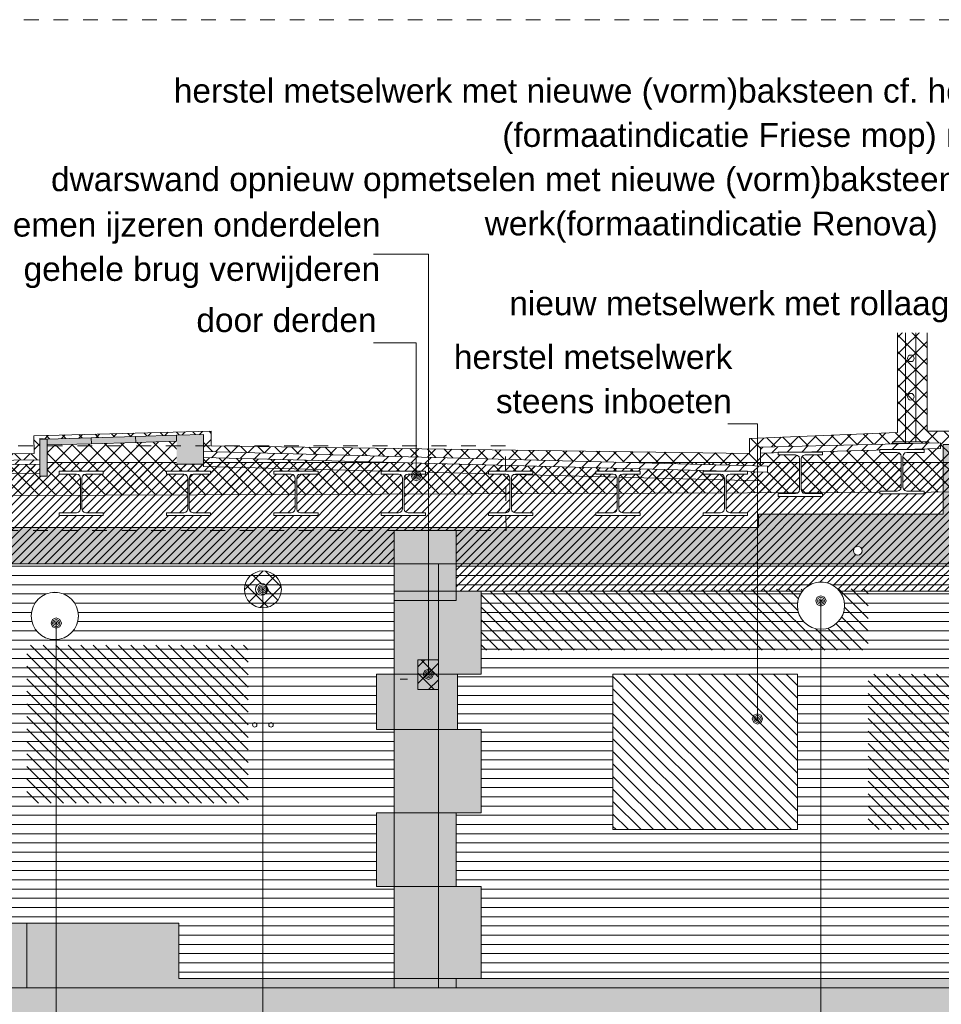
# Model space of a CAD drawing. Extents: x -251883 to 250656, y 0 to 909157.
# Tile 42 of 70: x -2279 to 3964, y 533156 to 539829. Entities that reach past the tile are written whole.
import ezdxf

# ---------------------------------------------------------------- set-up
doc = ezdxf.new("R2010")
doc.units = 0
doc.header["$MEASUREMENT"] = 0
doc.linetypes.add('DASHED', pattern=[200, 100, -100])
for name, color, linetype in [('A-0019-AFDEKVLAK', 1, 'Continuous'), ('A-0070-SYMBOOL', 8, 'Continuous'), ('A-0250-PROFIEL', 1, 'Continuous')]:
    doc.layers.add(name, color=color, linetype=linetype)
pattern_1 = [(180, (0, 0), (-8e-15, -62.5), [])]
pattern_2 = [(135, (0, 0), (-56.568542, -56.568542), []), (45, (0, 0), (-56.568542, 56.568542), [])]
pattern_3 = [(135, (0, 0), (-42.426407, -42.426407), [])]
pattern_4 = [(45, (0, 0), (-49.497475, 49.497475), [])]

# ---------------------------------------------------------------- blocks, each defined once
blk = doc.blocks.new('M-MAATREGELEN_466')
at = {"linetype": 'Continuous', "lineweight": 5}
h = blk.add_hatch(dxfattribs=at)
h.set_pattern_fill('@AV103', color=213, style=0, pattern_type=0)
h.set_pattern_definition(pattern_2)
h.paths.add_polyline_path([(147030.8, -3253), (147030.8, -2850), (147500, -2850), (147500, -1850), (147700, -1850), (147700, -2800), (148600, -2800), (148600, -3000), (152150, -2950), (152148.3, -2830.6), (153350, -2800), (153350, -2900), (156996.1, -2950), (156996.1, -2850), (158000, -2808.1), (158000, -1900), (158200, -1900), (158200, -2800), (158650, -2800), (158750, -2898.9), (159897.5, -2898.9), (159902.5, -2551), (160248.3, -2549), (160191.1, -3113.3), (160094.8, -3134.9), (160092.2, -3206.1)], flags=0)
h = blk.add_hatch(dxfattribs=at)
h.set_pattern_fill('@AVMWH2', color=251, style=0, pattern_type=0)
h.set_pattern_definition(pattern_1)
h.paths.add_polyline_path([(160660.5, -6509.1), (160660.5, -5259.3), (160460.5, -5259.3), (160460.5, -4701.6), (160141, -4701.6), (160141, -4997.9), (159948, -4997.9), (159966.7, -3796.4), (160041.9, -3777.4), (160078.2, -3110), (160170, -3090), (160218.3, -2600.1), (159968.9, -2603.3), (159960.7, -3049.3), (158565.7, -3058.8), (158563.4, -3697.9), (157172.3, -3697.9), (155009.2, -3697.9), (155009.2, -3883.6), (155179.2, -3883.6), (155179.2, -4446.6), (155019.2, -4446.6), (155019.2, -4821.6), (155179.2, -4821.6), (155179.2, -5386.6), (155009.2, -5386.6), (155009.2, -5884.6), (155179.2, -5884.6), (155179.2, -6509.1), (155009.2, -6509.1)], flags=0)
for color, points in [(254, [(150760.5, -3451.6), (157056.9, -3451.6), (157056.9, -3363), (158309.4, -3363), (158309.4, -2890.6), (158560.9, -2890.6), (158563.4, -2958.8), (158563.4, -3697.9), (157172.3, -3697.9), (150760.5, -3697.9)]), (254, [(155009.2, -3946.6), (154589.2, -3946.6), (154589.2, -3471.6), (155009.2, -3471.6), (155009.2, -3697.9)]), (8, [(147650.5, -6571.6), (147650.5, -6133.6), (150870.5, -6133.6), (150870.5, -5758.6), (150800.5, -5758.6), (150800.5, -5321.6), (150780.5, -5321.6), (150780.5, -5009.6), (150680.5, -5009.6), (150680.5, -4697.6), (150790.5, -4697.6), (150790.5, -4321.6), (150680.5, -4321.6), (150680.5, -3946.6), (150760.5, -3946.6), (150760.5, -3697.9), (151375.5, -3697.9), (151375.5, -3946.6), (151295.5, -3946.6), (151295.5, -4321.6), (151375.5, -4321.6), (151375.5, -4697.6), (151295.5, -4697.6), (151295.5, -5009.6), (151375.5, -5009.6), (151375.5, -5321.6), (151240.5, -5321.6), (151240.5, -5758.6), (151070.9, -5758.6), (151070.9, -6133.6), (153130.5, -6133.6), (153130.5, -6509.1), (154589.2, -6509.1), (154589.2, -5884.6), (154469.2, -5884.6), (154469.2, -5386.6), (154589.2, -5386.6), (154589.2, -4821.6), (154469.2, -4821.6), (154469.2, -4446.6), (154589.2, -4446.6), (154589.2, -3883.6), (154589.2, -3697.9), (155009.2, -3697.9), (155009.2, -3883.6), (155179.2, -3883.6), (155179.2, -4446.6), (155019.2, -4446.6), (155019.2, -4821.6), (155179.2, -4821.6), (155179.2, -5386.6), (155009.2, -5386.6), (155009.2, -5884.6), (155179.2, -5884.6), (155179.2, -6509.1), (155009.2, -6509.1), (155009.2, -6571.6)]), (8, [(155009.2, -6509.1), (160660.5, -6509.1), (160648.2, -6571.6), (155009.2, -6571.6)]), (111, [(127081.7, -6571.6), (181581.7, -6571.6), (181581.7, -9178.8), (180446.7, -9201.6), (179741, -9211.6), (179035.4, -9261.6), (178329.7, -9261.6), (176542.9, -8651.6), (175727.8, -8513), (175131.6, -8421.6), (174426, -8231.6), (173720.3, -8161.6), (173014.7, -8181.6), (171227.9, -8511.6), (170522.2, -8571.6), (169816.6, -8571.6), (169110.9, -8541.6), (168405.2, -8501.6), (167699.6, -8461.6), (165912.8, -8441.6), (164501.5, -8451.6), (163795.9, -8481.6), (163090.2, -8481.6), (161678.9, -8511.6), (159892.1, -8361.6), (158480.8, -8331.6), (157775.2, -8321.6), (157069.5, -8301.6), (155658.2, -8291.6), (153871.4, -8261.6), (153165.8, -8261.6), (152460.1, -8251.6), (151754.4, -8241.6), (151048.8, -8241.6), (149262, -8241.6), (147850.7, -8301.6), (147145.1, -8311.6), (146439.4, -8321.6), (145028.1, -8351.6), (142426.5, -8497.8), (141830, -8461.6), (141124.3, -8551.6), (137926.2, -8751.6), (136514.9, -8791.6), (135809.3, -8851.6), (133692.3, -9021.6), (131199.9, -8851.6), (130494.2, -8791.6), (127479.3, -8484.9), (127081.7, -8464.3)])]:
    blk.add_hatch(color=color, dxfattribs=at).paths.add_polyline_path(points, flags=0)
h = blk.add_hatch(dxfattribs=at)
h.set_pattern_fill('@AVMWH2', color=251, style=0, pattern_type=0)
h.set_pattern_definition(pattern_1)
h.paths.add_polyline_path([(154589.2, -6509.1), (153130.5, -6509.1), (153130.5, -6133.6), (151070.9, -6133.6), (151070.9, -5758.6), (151240.5, -5758.6), (151240.5, -5321.6), (151375.5, -5321.6), (151375.5, -5009.6), (151295.5, -5009.6), (151295.5, -4697.6), (151375.5, -4697.6), (151375.5, -4321.6), (151295.5, -4321.6), (151295.5, -3946.6), (151375.5, -3946.6), (151375.5, -3697.9), (154589.2, -3697.9), (154589.2, -3883.6), (154589.2, -4446.6), (154469.2, -4446.6), (154469.2, -4821.6), (154589.2, -4821.6), (154589.2, -5386.6), (154469.2, -5386.6), (154469.2, -5884.6), (154589.2, -5884.6)], flags=0)
h = blk.add_hatch(dxfattribs=at)
h.set_pattern_fill('@AV103', color=213, style=0, pattern_type=0)
h.set_pattern_definition(pattern_2)
h.paths.add_polyline_path([(153575, -3871.6, 1), (153825, -3871.6, 1)], flags=0)
h = blk.add_hatch(dxfattribs=at)
h.set_pattern_fill('@AV058', color=30, style=0, pattern_type=0)
h.set_pattern_definition(pattern_3)
h.paths.add_polyline_path([(155179.2, -3883.6), (155179.2, -4283.6), (157800, -4283.6), (157800, -3867.2)], flags=0)
h = blk.add_hatch(dxfattribs=at)
h.set_pattern_fill('@AV103', color=213, style=0, pattern_type=0)
h.set_pattern_definition(pattern_2)
h.paths.add_polyline_path([(157321.5, -4000, 1), (157639.4, -3963.2, 1)], flags=0)
h = blk.add_hatch(dxfattribs=at)
h.set_pattern_fill('@AV103', color=213, style=0, pattern_type=0)
h.set_pattern_definition(pattern_2)
h.paths.add_polyline_path([(152130.5, -4050, 1), (152450.5, -4053.2, 1)], flags=0)
h = blk.add_hatch(dxfattribs=at)
h.set_pattern_fill('@AV058', color=30, style=0, pattern_type=0)
h.set_pattern_definition(pattern_3)
h.paths.add_polyline_path([(152100, -4250), (153600, -4250), (153600, -5321.6), (152100, -5321.6)], flags=0)
h = blk.add_hatch(dxfattribs=at)
h.set_pattern_fill('@AV103', color=213, style=0, pattern_type=0)
h.set_pattern_definition(pattern_2)
h.paths.add_polyline_path([(154750, -4550), (154750, -4350), (154889.2, -4350), (154889.2, -4550)], flags=0)
h = blk.add_hatch(dxfattribs=at)
h.set_pattern_fill('@AV058', color=30, style=0, pattern_type=0)
h.set_pattern_definition(pattern_3)
h.paths.add_polyline_path([(157800, -4446.6), (159400, -4446.6), (159400, -5500), (157800, -5500)], flags=0)
at = {"color": 7, "linetype": 'DASHED', "lineweight": 0}
blk.add_lwpolyline([(127081.7, -10311), (127081.7, -11), (181581.7, -11), (181581.7, -10311)], close=True, dxfattribs=at)
at = {"color": 8, "linetype": 'Continuous', "lineweight": 5}
for points in [[(148600, -3000), (152150, -2950), (152148.3, -2830.6), (153350, -2800), (153350, -2900), (156996.1, -2950), (156996.1, -2850), (158000, -2808.1), (158000, -1900), (158200, -1900), (158200, -2800), (158650, -2800), (158750, -2898.9), (159897.5, -2898.9), (159902.5, -2551), (160248.3, -2549), (160191.1, -3113.3), (160094.8, -3134.9), (160092.2, -3206.1), (147030.8, -3253)], [(152188.4, -2849.4), (152238, -2853), (153297.3, -2822.3)], [(152188.4, -2849.4), (152188.4, -2965)], [(152238, -2853), (152238, -2968.6)], [(153297.3, -2822.3), (153297.3, -3037.9)], [(153297.3, -3037.9), (157071.3, -3135.5)], [(151070.9, -6133.6), (153130.5, -6133.6), (153130.5, -6509.1), (154589.2, -6509.1), (154589.2, -5884.6), (154469.2, -5884.6), (154469.2, -5386.6), (154589.2, -5386.6), (154589.2, -4821.6), (154469.2, -4821.6), (154469.2, -4446.6), (154589.2, -4446.6), (154589.2, -3883.6), (154589.2, -3883.6), (154589.2, -3697.9), (155009.2, -3697.9), (155009.2, -3883.6), (155179.2, -3883.6), (155179.2, -4446.6), (155019.2, -4446.6), (155019.2, -4821.6), (155179.2, -4821.6), (155179.2, -5386.6), (155009.2, -5386.6), (155009.2, -5884.6), (155179.2, -5884.6), (155179.2, -6509.1), (155009.2, -6509.1), (155009.2, -6571.6), (147650.5, -6571.6)], [(150760.5, -3697.9), (157172.3, -3697.9), (157172.3, -3697.9), (158563.4, -3697.9)], [(155009.2, -6509.1), (154589.2, -6509.1), (154589.2, -5884.6), (154469.2, -5884.6), (154469.2, -5386.6), (154589.2, -5386.6), (154589.2, -4821.6), (154469.2, -4821.6), (154469.2, -4446.6), (154589.2, -4446.6), (154589.2, -3883.6), (154589.2, -3883.6), (154589.2, -3697.9)], [(154589.2, -3697.9), (154589.2, -6571.6)], [(154889.2, -3697.9), (154889.2, -6571.6)], [(155009.2, -3697.9), (155009.2, -3883.6), (155179.2, -3883.6), (155179.2, -4446.6), (155019.2, -4446.6), (155019.2, -4821.6), (155179.2, -4821.6), (155179.2, -5386.6), (155009.2, -5386.6), (155009.2, -5884.6), (155179.2, -5884.6), (155179.2, -6509.1), (155009.2, -6509.1), (155009.2, -6571.6)], [(155009.2, -3883.6), (154589.2, -3883.6)], [(155019.2, -4446.6), (154589.2, -4446.6)], [(155019.2, -4821.6), (154589.2, -4821.6)], [(155009.2, -5386.6), (154589.2, -5386.6)], [(155009.2, -5884.6), (154589.2, -5884.6)], [(152100.7, -6133.6), (152100.7, -6571.6)], [(155179.2, -6509.1), (160648.2, -6509.1)]]:
    blk.add_lwpolyline(points, dxfattribs=at)
at = {"color": 254, "linetype": 'Continuous', "lineweight": 5}
blk.add_lwpolyline([(150760.5, -3451.6), (157056.9, -3451.6), (157056.9, -3363), (158309.4, -3363), (158309.4, -2890.6), (158560.9, -2890.6), (158563.4, -2958.8), (158563.4, -3697.9), (157172.3, -3697.9), (157172.3, -3697.9), (150760.5, -3697.9)], close=True, dxfattribs=at)
at = {"color": 8, "linetype": 'Continuous', "lineweight": 5}
for points in [[(157966.2, -2872.6), (158211.3, -2872.6), (158211.3, -2882.6), (157966.2, -2882.6)], [(155009.2, -3697.9), (155009.2, -3471.6), (154589.2, -3471.6), (154589.2, -3946.6), (155009.2, -3946.6)], [(154750, -4550), (154750, -4350), (154889.2, -4350), (154889.2, -4550)], [(155009.2, -6509.1), (160660.5, -6509.1), (160648.2, -6571.6), (155009.2, -6571.6)]]:
    blk.add_lwpolyline(points, close=True, dxfattribs=at)
at = {"color": 11, "linetype": 'Continuous', "lineweight": 13}
blk.add_lwpolyline([(154630, -4480), (154680, -4480)], dxfattribs=at)
at = {"color": 111, "linetype": 'Continuous', "lineweight": 5}
blk.add_lwpolyline([(127081.7, -6571.6), (181581.7, -6571.6)], dxfattribs=at)
at = {"color": 251, "linetype": 'Continuous', "lineweight": 5}
blk.add_lwpolyline([(181581.7, -6571.6), (127081.7, -6571.6)], dxfattribs=at)
at = {"color": 8, "linetype": 'Continuous', "lineweight": 5}
for centre, radius in [((153700, -3871.6), 125), ((157480.5, -3981.6), 160), ((152290.5, -4051.6), 160), ((153645, -4790), 15), ((153755, -4790), 15)]:
    blk.add_circle(centre, radius, dxfattribs=at)
at = {"layer": 'A-0070-SYMBOOL', "color": 8, "linetype": 'Continuous', "lineweight": 5}
for points in [[(154785.8, -4446.6), (154796, -4471.4), (154820.8, -4481.6), (154845.5, -4471.4), (154855.8, -4446.6), (154845.5, -4421.9), (154820.8, -4411.6), (154796, -4421.9)], [(154795.8, -4446.6), (154803.1, -4464.3), (154820.8, -4471.6), (154838.4, -4464.3), (154845.8, -4446.6), (154838.4, -4428.9), (154820.8, -4421.6), (154803.1, -4428.9)], [(154805.8, -4446.6), (154810.2, -4457.2), (154820.8, -4461.6), (154831.4, -4457.2), (154835.8, -4446.6), (154831.4, -4436), (154820.8, -4431.6), (154810.2, -4436)], [(154815.8, -4446.6), (154817.2, -4450.2), (154820.8, -4451.6), (154824.3, -4450.2), (154825.8, -4446.6), (154824.3, -4443.1), (154820.8, -4441.6), (154817.2, -4443.1)]]:
    blk.add_lwpolyline(points, close=True, dxfattribs=at)
at = {"layer": 'A-0070-SYMBOOL', "color": 7, "linetype": 'Continuous', "char_height": 162, "attachment_point": 7, "line_spacing_factor": 0.933333}
for s, insert in [('{\\fArial|b0|i0|c12|p0;herstel metselwerk met nieuwe (vorm)baksteen cf. het aanwezige werk}', (153096.7, -621.9)), ('{\\fArial|b0|i0|c12|p0;(formaatindicatie Friese mop) met platvolle voeg}', (155321.7, -921.9)), ('{\\fArial|b0|i0|c12|p0;dwarswand opnieuw opmetselen met nieuwe (vorm)baksteen cf. het aanwezige}', (152265.1, -1221.9)), ('{\\fArial|b0|i0|c12|p0;uitnemen ijzeren onderdelen}', (151640.9, -1530)), ('{\\fArial|b0|i0|c12|p0;werk(formaatindicatie Renova) met platvolle voeg}', (155202.9, -1521.9)), ('{\\fArial|b0|i0|c12|p0;gehele brug verwijderen}', (152079, -1830)), ('{\\fArial|b0|i0|c12|p0;door derden}', (153249.6, -2130)), ('{\\fArial|b0|i0|c12|p0;herstel metselwerk}', (154993.8, -2380)), ('{\\fArial|b0|i0|c12|p0;steens inboeten}', (155278.4, -2680))]:
    blk.add_mtext(s, dxfattribs=dict(at, insert=insert))
at = {"linetype": 'Continuous'}
blk.add_wipeout([(156071.5, -4446.6), (157321.5, -4446.6), (157321.5, -5500), (156071.5, -5500)], dxfattribs=at)
for points in [[(158088.8, -2023.5), (158080.2, -2025.2), (158072.9, -2030.1), (158068, -2037.4), (158066.3, -2046), (158068, -2054.6), (158072.9, -2061.9), (158080.2, -2066.8), (158088.8, -2068.5), (158097.4, -2066.8), (158104.7, -2061.9), (158109.6, -2054.6), (158111.3, -2046), (158109.6, -2037.4), (158104.7, -2030.1), (158097.4, -2025.2), (158088.8, -2023.5), (158088.8, -2023.5), (158097.4, -2025.2), (158104.7, -2030.1), (158109.6, -2037.4), (158111.3, -2046), (158109.6, -2054.6), (158104.7, -2061.9), (158097.4, -2066.8), (158088.8, -2068.5), (158080.2, -2066.8), (158072.9, -2061.9), (158068, -2054.6), (158066.3, -2046), (158068, -2037.4), (158072.9, -2030.1), (158080.2, -2025.2)], [(158088.8, -2283.5), (158080.2, -2285.2), (158072.9, -2290.1), (158068, -2297.4), (158066.3, -2306), (158068, -2314.6), (158072.9, -2321.9), (158080.2, -2326.8), (158088.8, -2328.5), (158097.4, -2326.8), (158104.7, -2321.9), (158109.6, -2314.6), (158111.3, -2306), (158109.6, -2297.4), (158104.7, -2290.1), (158097.4, -2285.2), (158088.8, -2283.5), (158088.8, -2283.5), (158097.4, -2285.2), (158104.7, -2290.1), (158109.6, -2297.4), (158111.3, -2306), (158109.6, -2314.6), (158104.7, -2321.9), (158097.4, -2326.8), (158088.8, -2328.5), (158080.2, -2326.8), (158072.9, -2321.9), (158068, -2314.6), (158066.3, -2306), (158068, -2297.4), (158072.9, -2290.1), (158080.2, -2285.2)], [(158088.8, -2543.5), (158080.2, -2545.2), (158072.9, -2550.1), (158068, -2557.4), (158066.3, -2566), (158068, -2574.6), (158072.9, -2581.9), (158080.2, -2586.8), (158088.8, -2588.5), (158097.4, -2586.8), (158104.7, -2581.9), (158109.6, -2574.6), (158111.3, -2566), (158109.6, -2557.4), (158104.7, -2550.1), (158097.4, -2545.2), (158088.8, -2543.5), (158088.8, -2543.5), (158097.4, -2545.2), (158104.7, -2550.1), (158109.6, -2557.4), (158111.3, -2566), (158109.6, -2574.6), (158104.7, -2581.9), (158097.4, -2586.8), (158088.8, -2588.5), (158080.2, -2586.8), (158072.9, -2581.9), (158068, -2574.6), (158066.3, -2566), (158068, -2557.4), (158072.9, -2550.1), (158080.2, -2545.2)]]:
    blk.add_wipeout(points, dxfattribs=at).dxf.layer = 'A-0250-PROFIEL'
at = {"linetype": 'Continuous', "lineweight": 5}
h = blk.add_hatch(dxfattribs=at)
h.set_pattern_fill('@AV106', color=231, style=0, pattern_type=0)
h.set_pattern_definition([(45, (0, 0), (-28.284271, 28.284271), [])])
h.paths.add_polyline_path([(147030.8, -3013), (147030.8, -3253), (146383.7, -3253), (146383.7, -3632.4), (146202.2, -3632.4), (146202.2, -4092.4), (146416.8, -4092.4), (146416.8, -4552.4), (147030.8, -4561.7), (147030.8, -3863), (147426.5, -3698.3), (154589.2, -3698.3), (154589.2, -3471.6), (155009.2, -3471.9), (155009.2, -3883.6), (158563.4, -3883.6), (158563.4, -3400), (160085.2, -3400), (160094.8, -3134.9), (160191.1, -3113.3), (160198.3, -3013)], flags=0)
h = blk.add_hatch(dxfattribs=at)
h.set_pattern_fill('@AV060m', color=1, style=0, pattern_type=0)
h.set_pattern_definition(pattern_3)
h.paths.add_polyline_path([(156071.5, -4446.6), (157321.5, -4446.6), (157321.5, -5500), (156071.5, -5500)], flags=0)
at = {"color": 8, "linetype": 'Continuous', "lineweight": 5}
blk.add_lwpolyline([(158053.8, -2872.6), (158053.8, -1943.5, -1), (158123.8, -1943.5), (158123.8, -2872.6)], format="xyb", dxfattribs=at)
blk.add_lwpolyline([(147030.8, -3013), (147030.8, -3253), (146383.7, -3253), (146383.7, -3632.4), (146202.2, -3632.4), (146202.2, -4092.4), (146416.8, -4092.4), (146416.8, -4552.4), (147030.8, -4561.7), (147030.8, -3863), (147426.5, -3698.3), (154589.2, -3698.3), (154589.2, -3471.6), (155009.2, -3471.9), (155009.2, -3883.6), (158563.4, -3883.6), (158563.4, -3400), (160085.2, -3400), (160094.8, -3134.9), (160191.1, -3113.3), (160198.3, -3013)], close=True, dxfattribs=at)
at = {"color": 1, "linetype": 'Continuous', "lineweight": 5}
blk.add_lwpolyline([(156071.5, -4446.6), (157321.5, -4446.6), (157321.5, -5500), (156071.5, -5500)], close=True, dxfattribs=at)
at = {"layer": 'A-0070-SYMBOOL', "color": 8, "linetype": 'Continuous', "lineweight": 5}
for points in [[(157015, -4750), (157025.2, -4774.7), (157050, -4785), (157074.7, -4774.7), (157085, -4750), (157074.7, -4725.3), (157050, -4715), (157025.2, -4725.3)], [(157025, -4750), (157032.3, -4767.7), (157050, -4775), (157067.7, -4767.7), (157075, -4750), (157067.7, -4732.3), (157050, -4725), (157032.3, -4732.3)], [(157035, -4750), (157039.4, -4760.6), (157050, -4765), (157060.6, -4760.6), (157065, -4750), (157060.6, -4739.4), (157050, -4735), (157039.4, -4739.4)], [(157045, -4750), (157046.5, -4753.5), (157050, -4755), (157053.5, -4753.5), (157055, -4750), (157053.5, -4746.5), (157050, -4745), (157046.5, -4746.5)]]:
    blk.add_lwpolyline(points, close=True, dxfattribs=at)
at = {"layer": 'A-0250-PROFIEL', "color": 251, "linetype": 'Continuous', "lineweight": 5}
for points in [[(158088.8, -2023.5, 1), (158088.8, -2068.5, 1), (158088.8, -2023.5), (158088.8, -2023.5, 1), (158088.8, -2068.5, 1), (158088.8, -2023.5)], [(158088.8, -2023.5, 1), (158088.8, -2068.5, 1), (158088.8, -2023.5), (158088.8, -2023.5, 1), (158088.8, -2068.5, 1), (158088.8, -2023.5)], [(158088.8, -2283.5, 1), (158088.8, -2328.5, 1), (158088.8, -2283.5), (158088.8, -2283.5, 1), (158088.8, -2328.5, 1), (158088.8, -2283.5)], [(158088.8, -2283.5, 1), (158088.8, -2328.5, 1), (158088.8, -2283.5), (158088.8, -2283.5, 1), (158088.8, -2328.5, 1), (158088.8, -2283.5)], [(158088.8, -2543.5, 1), (158088.8, -2588.5, 1), (158088.8, -2543.5), (158088.8, -2543.5, 1), (158088.8, -2588.5, 1), (158088.8, -2543.5)], [(158088.8, -2543.5, 1), (158088.8, -2588.5, 1), (158088.8, -2543.5), (158088.8, -2543.5, 1), (158088.8, -2588.5, 1), (158088.8, -2543.5)]]:
    blk.add_lwpolyline(points, format="xyb", close=True, dxfattribs=at)
for points in [[(158088.8, -2023.5), (158088.8, -2023.5), (158088.8, -2023.5), (158088.8, -2023.5)], [(158088.8, -2023.5), (158088.8, -2023.5), (158088.8, -2023.5), (158088.8, -2023.5)], [(158088.8, -2283.5), (158088.8, -2283.5), (158088.8, -2283.5), (158088.8, -2283.5)], [(158088.8, -2283.5), (158088.8, -2283.5), (158088.8, -2283.5), (158088.8, -2283.5)], [(158088.8, -2543.5), (158088.8, -2543.5), (158088.8, -2543.5), (158088.8, -2543.5)], [(158088.8, -2543.5), (158088.8, -2543.5), (158088.8, -2543.5), (158088.8, -2543.5)]]:
    blk.add_lwpolyline(points, close=True, dxfattribs=at)
at = {"linetype": 'Continuous'}
for points in [[(153115.2, -2827.6), (153297.3, -2822.3), (153297.3, -3022.3), (153115.2, -3022.3)], [(152188.4, -2993.6), (152188.8, -3023.6), (148503.2, -3071.2), (148502.8, -3041.2)]]:
    blk.add_wipeout(points, dxfattribs=at)
for points in [[(158250, -1882.5), (158250, -2132.5), (157900, -2132.5), (157900, -1882.5)], [(157730, -3580), (157740.3, -3581.8), (157749.3, -3587), (157756, -3595), (157759.5, -3604.8), (157759.5, -3615.2), (157756, -3625), (157749.3, -3633), (157740.3, -3638.2), (157730, -3640), (157719.7, -3638.2), (157710.7, -3633), (157704, -3625), (157700.5, -3615.2), (157700.5, -3604.8), (157704, -3595), (157710.7, -3587), (157719.7, -3581.8)], [(153690, -3831.6), (153701.8, -3833.4), (153712.5, -3838.6), (153721.3, -3846.7), (153727.2, -3857), (153729.9, -3868.6), (153729, -3880.5), (153724.6, -3891.6), (153717.2, -3900.9), (153707.4, -3907.7), (153696, -3911.2), (153684, -3911.2), (153672.6, -3907.7), (153662.8, -3900.9), (153655.4, -3891.6), (153651, -3880.5), (153650.1, -3868.6), (153652.8, -3857), (153658.7, -3846.7), (153667.5, -3838.6), (153678.2, -3833.4)], [(157480.5, -4141.6), (157457.2, -4139.9), (157434.4, -4134.8), (157412.6, -4126.5), (157392.2, -4115.1), (157373.7, -4100.8), (157357.5, -4084), (157343.9, -4065), (157333.2, -4044.2), (157325.7, -4022.1), (157321.4, -3999.1), (157320.6, -3975.8), (157323.1, -3952.6), (157329, -3930), (157338.2, -3908.5), (157350.3, -3888.5), (157365.3, -3870.6), (157382.7, -3855), (157402.2, -3842.1), (157423.3, -3832.2), (157445.7, -3825.5), (157468.8, -3822.1), (157492.1, -3822.1), (157515.2, -3825.5), (157537.6, -3832.2), (157558.8, -3842.1), (157578.2, -3855), (157595.7, -3870.6), (157610.6, -3888.5), (157622.8, -3908.5), (157631.9, -3930), (157637.8, -3952.6), (157640.4, -3975.8), (157639.5, -3999.1), (157635.3, -4022.1), (157627.7, -4044.2), (157617, -4065), (157603.5, -4084), (157587.2, -4100.8), (157568.8, -4115.1), (157548.4, -4126.5), (157526.6, -4134.8), (157503.8, -4139.9)], [(152290.5, -4211.6), (152267.2, -4209.9), (152244.4, -4204.8), (152222.6, -4196.5), (152202.2, -4185.1), (152183.7, -4170.8), (152167.5, -4154), (152153.9, -4135), (152143.2, -4114.2), (152135.7, -4092.1), (152131.4, -4069.1), (152130.6, -4045.8), (152133.1, -4022.6), (152139, -4000), (152148.2, -3978.5), (152160.3, -3958.5), (152175.3, -3940.6), (152192.7, -3925), (152212.2, -3912.1), (152233.3, -3902.2), (152255.7, -3895.5), (152278.8, -3892.1), (152302.1, -3892.1), (152325.2, -3895.5), (152347.6, -3902.2), (152368.8, -3912.1), (152388.2, -3925), (152405.7, -3940.6), (152420.6, -3958.5), (152432.8, -3978.5), (152441.9, -4000), (152447.8, -4022.6), (152450.4, -4045.8), (152449.5, -4069.1), (152445.3, -4092.1), (152437.7, -4114.2), (152427, -4135), (152413.5, -4154), (152397.2, -4170.8), (152378.8, -4185.1), (152358.4, -4196.5), (152336.6, -4204.8), (152313.8, -4209.9)]]:
    blk.add_wipeout(points, dxfattribs=at).dxf.layer = 'A-0019-AFDEKVLAK'
at = {"linetype": 'Continuous', "lineweight": 5}
blk.add_hatch(color=8, dxfattribs=at).paths.add_polyline_path([(153115.2, -2827.6), (153297.3, -2822.3), (153297.3, -3022.3), (153115.2, -3022.3)], flags=0)
blk.add_hatch(color=8, dxfattribs=at).paths.add_polyline_path([(153115.2, -2827.6), (153297.3, -2822.3), (153297.3, -3022.3), (153115.2, -3022.3)], flags=0)
at = {"color": 251, "linetype": 'Continuous', "lineweight": 5}
blk.add_lwpolyline([(153115.2, -2827.6), (153297.3, -2822.3), (153297.3, -3022.3), (153115.2, -3022.3)], dxfattribs=at)
at = {"color": 8, "linetype": 'Continuous', "lineweight": 5}
blk.add_lwpolyline([(151375.5, -3697.9), (151375.5, -3946.6), (151295.5, -3946.6), (151295.5, -4321.6), (151375.5, -4321.6), (151375.5, -4697.6), (151295.5, -4697.6), (151295.5, -5009.6), (151375.5, -5009.6), (151375.5, -5321.6), (151240.5, -5321.6), (151240.5, -5758.6), (151070.9, -5758.6), (151070.9, -6133.6), (153130.5, -6133.6), (153130.5, -6509.1), (154589.2, -6509.1)], dxfattribs=at)
at = {"color": 11, "linetype": 'Continuous', "lineweight": 9}
for centre, radius in [((157730, -3610), 30), ((153690, -3871.6), 40), ((157480.5, -3981.6), 160), ((152290.5, -4051.6), 160)]:
    blk.add_circle(centre, radius, dxfattribs=at)
at = {"layer": 'A-0070-SYMBOOL', "color": 8, "linetype": 'Continuous', "lineweight": 5}
for points in [[(153665, -3871.6), (153675.2, -3896.4), (153700, -3906.6), (153724.7, -3896.4), (153735, -3871.6), (153724.7, -3846.9), (153700, -3836.6), (153675.2, -3846.9)], [(153675, -3871.6), (153682.3, -3889.3), (153700, -3896.6), (153717.7, -3889.3), (153725, -3871.6), (153717.7, -3853.9), (153700, -3846.6), (153682.3, -3853.9)], [(153685, -3871.6), (153689.4, -3882.2), (153700, -3886.6), (153710.6, -3882.2), (153715, -3871.6), (153710.6, -3861), (153700, -3856.6), (153689.4, -3861)], [(153695, -3871.6), (153696.5, -3875.2), (153700, -3876.6), (153703.5, -3875.2), (153705, -3871.6), (153703.5, -3868.1), (153700, -3866.6), (153696.5, -3868.1)], [(157445.5, -3950), (157455.7, -3974.7), (157480.5, -3985), (157505.2, -3974.7), (157515.4, -3950), (157505.2, -3925.3), (157480.5, -3915), (157455.7, -3925.3)], [(157455.5, -3950), (157462.8, -3967.7), (157480.5, -3975), (157498.1, -3967.7), (157505.5, -3950), (157498.1, -3932.3), (157480.5, -3925), (157462.8, -3932.3)], [(157465.4, -3950), (157469.8, -3960.6), (157480.5, -3965), (157491.1, -3960.6), (157495.5, -3950), (157491.1, -3939.4), (157480.5, -3935), (157469.8, -3939.4)], [(157475.5, -3950), (157476.9, -3953.5), (157480.5, -3955), (157484, -3953.5), (157485.5, -3950), (157484, -3946.5), (157480.5, -3945), (157476.9, -3946.5)], [(152265, -4100), (152275.2, -4124.7), (152300, -4135), (152324.7, -4124.7), (152335, -4100), (152324.7, -4075.3), (152300, -4065), (152275.2, -4075.3)], [(152275, -4100), (152282.3, -4117.7), (152300, -4125), (152317.7, -4117.7), (152325, -4100), (152317.7, -4082.3), (152300, -4075), (152282.3, -4082.3)], [(152285, -4100), (152289.4, -4110.6), (152300, -4115), (152310.6, -4110.6), (152315, -4100), (152310.6, -4089.4), (152300, -4085), (152289.4, -4089.4)], [(152295, -4100), (152296.5, -4103.5), (152300, -4105), (152303.5, -4103.5), (152305, -4100), (152303.5, -4096.5), (152300, -4095), (152296.5, -4096.5)]]:
    blk.add_lwpolyline(points, close=True, dxfattribs=at)
for points in [[(153700, -3871.6), (153700, -7990), (152300, -7990)], [(157480.5, -3950), (157480.5, -7990), (152300, -7990)], [(152300, -4100), (152300, -7990), (152220, -7990)]]:
    blk.add_lwpolyline(points, dxfattribs=at)
at = {"layer": 'A-0070-SYMBOOL', "color": 7, "linetype": 'Continuous', "insert": (155369.6, -2062.5), "char_height": 162, "attachment_point": 7, "line_spacing_factor": 0.933333}
blk.add_mtext('{\\fArial|b0|i0|c12|p0;nieuw metselwerk met rollaag}', dxfattribs=at)
at = {"linetype": 'Continuous'}
blk.add_wipeout([(152188.4, -2993.6), (152188.8, -3023.6), (148503.2, -3071.2), (148502.8, -3041.2)], dxfattribs=at)
at = {"linetype": 'Continuous', "lineweight": 5}
h = blk.add_hatch(dxfattribs=at)
h.set_pattern_fill('^HT0-001', color=8, style=0, pattern_type=0)
h.set_pattern_definition(pattern_4)
h.paths.add_polyline_path([(152188.4, -2993.6), (152188.8, -3023.6), (148503.2, -3071.2), (148502.8, -3041.2)], flags=0)
at = {"linetype": 'Continuous'}
blk.add_wipeout([(153297.3, -2978), (153297.3, -2937.9), (157117.9, -3037.3), (157117.9, -3077.3)], dxfattribs=at)
for points in [[(152188.4, -2993.6), (152188.8, -3023.6), (148503.2, -3071.2), (148502.8, -3041.2)], [(153297.3, -2978), (153297.3, -2937.9), (157117.9, -3037.3), (157117.9, -3077.3)]]:
    blk.add_wipeout(points, dxfattribs=at)
at = {"linetype": 'Continuous', "lineweight": 5}
h = blk.add_hatch(dxfattribs=at)
h.set_pattern_fill('^HT0-001', color=8, style=0, pattern_type=0)
h.set_pattern_definition(pattern_4)
h.paths.add_polyline_path([(152188.4, -2993.6), (152188.8, -3023.6), (148503.2, -3071.2), (148502.8, -3041.2)], flags=0)
h = blk.add_hatch(dxfattribs=at)
h.set_pattern_fill('^HT0-001', color=8, style=0, pattern_type=0)
h.set_pattern_definition(pattern_4)
h.paths.add_polyline_path([(153297.3, -2978), (153297.3, -2937.9), (157117.9, -3037.3), (157117.9, -3077.3)], flags=0)
at = {"color": 8, "linetype": 'Continuous', "lineweight": 5}
blk.add_lwpolyline([(148502.8, -3041.2), (148503.2, -3071.2), (152188.8, -3023.6), (152188.4, -2993.6)], close=True, dxfattribs=at)
at = {"linetype": 'Continuous'}
for points in [[(152238, -3104.5), (152188.4, -3104.5), (152188.4, -2854.5), (152238, -2853)], [(153297.3, -2978), (153297.3, -2937.9), (157117.9, -3037.3), (157117.9, -3077.3)]]:
    blk.add_wipeout(points, dxfattribs=at)
at = {"linetype": 'Continuous', "lineweight": 5}
blk.add_hatch(color=8, dxfattribs=at).paths.add_polyline_path([(152238, -3104.5), (152188.4, -3104.5), (152188.4, -2854.5), (152238, -2853)], flags=0)
blk.add_hatch(color=8, dxfattribs=at).paths.add_polyline_path([(152238, -3104.5), (152188.4, -3104.5), (152188.4, -2854.5), (152238, -2853)], flags=0)
h = blk.add_hatch(dxfattribs=at)
h.set_pattern_fill('^HT0-001', color=8, style=0, pattern_type=0)
h.set_pattern_definition(pattern_4)
h.paths.add_polyline_path([(153297.3, -2978), (153297.3, -2937.9), (157117.9, -3037.3), (157117.9, -3077.3)], flags=0)
at = {"color": 251, "linetype": 'Continuous', "lineweight": 5}
blk.add_lwpolyline([(152238, -2853), (152188.4, -2854.5), (152188.4, -3104.5), (152238, -3104.5)], close=True, dxfattribs=at)
at = {"color": 8, "linetype": 'Continuous', "lineweight": 5}
blk.add_lwpolyline([(157117.9, -3077.3), (157117.9, -3037.3), (153297.3, -2937.9), (153297.3, -2978)], close=True, dxfattribs=at)
blk.add_lwpolyline([(152189.6, -3083.6), (148504, -3131.2)], dxfattribs=at)
at = {"linetype": 'Continuous'}
for points in [[(152238, -2853), (152537.9, -2844.3), (152539, -2884.3), (152239.2, -2893)], [(157071.3, -2908.1), (158291.3, -2877.5), (158291.3, -2917.5), (157071.3, -2948.1)]]:
    blk.add_wipeout(points, dxfattribs=at)
at = {"linetype": 'Continuous', "lineweight": 5}
blk.add_hatch(color=8, dxfattribs=at).paths.add_polyline_path([(152238, -2853), (152537.9, -2844.3), (152539, -2884.3), (152239.2, -2893)], flags=0)
blk.add_hatch(color=8, dxfattribs=at).paths.add_polyline_path([(152238, -2853), (152537.9, -2844.3), (152539, -2884.3), (152239.2, -2893)], flags=0)
at = {"color": 251, "linetype": 'Continuous', "lineweight": 5}
blk.add_lwpolyline([(152239.2, -2893), (152539, -2884.3), (152537.9, -2844.3), (152238, -2853)], close=True, dxfattribs=at)
at = {"linetype": 'Continuous'}
blk.add_wipeout([(157071.3, -2908.1), (158291.3, -2877.5), (158291.3, -2917.5), (157071.3, -2948.1)], dxfattribs=at)
at = {"linetype": 'Continuous', "lineweight": 5}
h = blk.add_hatch(dxfattribs=at)
h.set_pattern_fill('^HT0-001', color=8, style=0, pattern_type=0)
h.set_pattern_definition(pattern_4)
h.paths.add_polyline_path([(157071.3, -2908.1), (158291.3, -2877.5), (158291.3, -2917.5), (157071.3, -2948.1)], flags=0)
at = {"linetype": 'Continuous'}
blk.add_wipeout([(152537.9, -2844.3), (152837.8, -2835.6), (152838.9, -2875.6), (152539, -2884.3)], dxfattribs=at)
at = {"linetype": 'Continuous', "lineweight": 5}
blk.add_hatch(color=8, dxfattribs=at).paths.add_polyline_path([(152537.9, -2844.3), (152837.8, -2835.6), (152838.9, -2875.6), (152539, -2884.3)], flags=0)
blk.add_hatch(color=8, dxfattribs=at).paths.add_polyline_path([(152537.9, -2844.3), (152837.8, -2835.6), (152838.9, -2875.6), (152539, -2884.3)], flags=0)
at = {"color": 251, "linetype": 'Continuous', "lineweight": 5}
blk.add_lwpolyline([(152539, -2884.3), (152838.9, -2875.6), (152837.8, -2835.6), (152537.9, -2844.3)], close=True, dxfattribs=at)
at = {"linetype": 'Continuous'}
blk.add_wipeout([(157071.3, -2908.1), (158291.3, -2877.5), (158291.3, -2917.5), (157071.3, -2948.1)], dxfattribs=at)
at = {"linetype": 'Continuous', "lineweight": 5}
h = blk.add_hatch(dxfattribs=at)
h.set_pattern_fill('^HT0-001', color=8, style=0, pattern_type=0)
h.set_pattern_definition(pattern_4)
h.paths.add_polyline_path([(157071.3, -2908.1), (158291.3, -2877.5), (158291.3, -2917.5), (157071.3, -2948.1)], flags=0)
at = {"color": 8, "linetype": 'Continuous', "lineweight": 5}
blk.add_lwpolyline([(157071.3, -2948.1), (158291.3, -2917.5), (158291.3, -2877.5), (157071.3, -2908.1)], close=True, dxfattribs=at)
blk.add_lwpolyline([(157071.3, -2948.1), (157071.3, -3036.1)], dxfattribs=at)
at = {"linetype": 'Continuous'}
blk.add_wipeout([(152837.8, -2835.6), (153114, -2827.6), (153115.2, -2867.6), (152838.9, -2875.6)], dxfattribs=at)
at = {"linetype": 'Continuous', "lineweight": 5}
blk.add_hatch(color=8, dxfattribs=at).paths.add_polyline_path([(152837.8, -2835.6), (153114, -2827.6), (153115.2, -2867.6), (152838.9, -2875.6)], flags=0)
blk.add_hatch(color=8, dxfattribs=at).paths.add_polyline_path([(152837.8, -2835.6), (153114, -2827.6), (153115.2, -2867.6), (152838.9, -2875.6)], flags=0)
at = {"color": 251, "linetype": 'Continuous', "lineweight": 5}
blk.add_lwpolyline([(152838.9, -2875.6), (153115.2, -2867.6), (153114, -2827.6), (152837.8, -2835.6)], close=True, dxfattribs=at)
at = {"color": 8, "linetype": 'Continuous', "lineweight": 5}
blk.add_lwpolyline([(158309.4, -2890.6), (158309.4, -3363), (157056.9, -3363), (157056.9, -3451.6), (150760.5, -3451.6)], dxfattribs=at)
at = {"linetype": 'Continuous'}
for points in [[(157880, -2924.1), (158180, -2924.1), (158180, -2943.1), (158062.5, -2943.1), (158049, -2946.7), (158039.1, -2956.6), (158035.5, -2970.1), (158035.5, -3178.1), (158039.1, -3191.6), (158049, -3201.4), (158062.5, -3205.1), (158180, -3205.1), (158180, -3224.1), (157880, -3224.1), (157880, -3205.1), (157997.5, -3205.1), (158011, -3201.4), (158020.9, -3191.6), (158024.5, -3178.1), (158024.5, -2970.1), (158020.9, -2956.6), (158011, -2946.7), (157997.5, -2943.1), (157880, -2943.1)], [(157191.3, -2941.4), (157491.3, -2941.4), (157491.3, -2960.4), (157373.8, -2960.4), (157360.3, -2964), (157350.4, -2973.9), (157346.8, -2987.4), (157346.8, -3195.4), (157350.4, -3208.9), (157360.3, -3218.7), (157373.8, -3222.4), (157491.3, -3222.4), (157491.3, -3241.4), (157191.3, -3241.4), (157191.3, -3222.4), (157308.8, -3222.4), (157322.3, -3218.7), (157332.2, -3208.9), (157335.8, -3195.4), (157335.8, -2987.4), (157332.2, -2973.9), (157322.3, -2964), (157308.8, -2960.4), (157191.3, -2960.4)], [(152318.9, -3071.6), (152618.9, -3071.6), (152618.9, -3090.6), (152501.4, -3090.6), (152487.9, -3094.2), (152478, -3104.1), (152474.4, -3117.6), (152474.4, -3325.6), (152478, -3339.1), (152487.9, -3348.9), (152501.4, -3352.6), (152618.9, -3352.6), (152618.9, -3371.6), (152318.9, -3371.6), (152318.9, -3352.6), (152436.4, -3352.6), (152449.9, -3348.9), (152459.8, -3339.1), (152463.4, -3325.6), (152463.4, -3117.6), (152459.8, -3104.1), (152449.9, -3094.2), (152436.4, -3090.6), (152318.9, -3090.6)], [(153046.2, -3071.6), (153346.2, -3071.6), (153346.2, -3090.6), (153228.7, -3090.6), (153215.2, -3094.2), (153205.3, -3104.1), (153201.7, -3117.6), (153201.7, -3325.6), (153205.3, -3339.1), (153215.2, -3348.9), (153228.7, -3352.6), (153346.2, -3352.6), (153346.2, -3371.6), (153046.2, -3371.6), (153046.2, -3352.6), (153163.7, -3352.6), (153177.2, -3348.9), (153187.1, -3339.1), (153190.7, -3325.6), (153190.7, -3117.6), (153187.1, -3104.1), (153177.2, -3094.2), (153163.7, -3090.6), (153046.2, -3090.6)], [(153773.4, -3071.6), (154073.4, -3071.6), (154073.4, -3090.6), (153955.9, -3090.6), (153942.4, -3094.2), (153932.6, -3104.1), (153928.9, -3117.6), (153928.9, -3325.6), (153932.6, -3339.1), (153942.4, -3348.9), (153955.9, -3352.6), (154073.4, -3352.6), (154073.4, -3371.6), (153773.4, -3371.6), (153773.4, -3352.6), (153890.9, -3352.6), (153904.4, -3348.9), (153914.3, -3339.1), (153917.9, -3325.6), (153917.9, -3117.6), (153914.3, -3104.1), (153904.4, -3094.2), (153890.9, -3090.6), (153773.4, -3090.6)], [(154500.7, -3071.6), (154800.7, -3071.6), (154800.7, -3090.6), (154683.2, -3090.6), (154669.7, -3094.2), (154659.8, -3104.1), (154656.2, -3117.6), (154656.2, -3325.6), (154659.8, -3339.1), (154669.7, -3348.9), (154683.2, -3352.6), (154800.7, -3352.6), (154800.7, -3371.6), (154500.7, -3371.6), (154500.7, -3352.6), (154618.2, -3352.6), (154631.7, -3348.9), (154641.6, -3339.1), (154645.2, -3325.6), (154645.2, -3117.6), (154641.6, -3104.1), (154631.7, -3094.2), (154618.2, -3090.6), (154500.7, -3090.6)], [(155228, -3071.6), (155528, -3071.6), (155528, -3090.6), (155410.5, -3090.6), (155397, -3094.2), (155387.1, -3104.1), (155383.5, -3117.6), (155383.5, -3325.6), (155387.1, -3339.1), (155397, -3348.9), (155410.5, -3352.6), (155528, -3352.6), (155528, -3371.6), (155228, -3371.6), (155228, -3352.6), (155345.5, -3352.6), (155359, -3348.9), (155368.9, -3339.1), (155372.5, -3325.6), (155372.5, -3117.6), (155368.9, -3104.1), (155359, -3094.2), (155345.5, -3090.6), (155228, -3090.6)], [(155955.2, -3071.6), (156255.2, -3071.6), (156255.2, -3090.6), (156137.8, -3090.6), (156124.2, -3094.2), (156114.4, -3104.1), (156110.8, -3117.6), (156110.8, -3325.6), (156114.4, -3339.1), (156124.2, -3348.9), (156137.8, -3352.6), (156255.2, -3352.6), (156255.2, -3371.6), (155955.2, -3371.6), (155955.2, -3352.6), (156072.8, -3352.6), (156086.2, -3348.9), (156096.1, -3339.1), (156099.8, -3325.6), (156099.8, -3117.6), (156096.1, -3104.1), (156086.2, -3094.2), (156072.8, -3090.6), (155955.2, -3090.6)], [(156682.6, -3071.6), (156982.6, -3071.6), (156982.6, -3090.6), (156865.1, -3090.6), (156851.6, -3094.2), (156841.7, -3104.1), (156838.1, -3117.6), (156838.1, -3325.6), (156841.7, -3339.1), (156851.6, -3348.9), (156865.1, -3352.6), (156982.6, -3352.6), (156982.6, -3371.6), (156682.6, -3371.6), (156682.6, -3352.6), (156800.1, -3352.6), (156813.6, -3348.9), (156823.4, -3339.1), (156827.1, -3325.6), (156827.1, -3117.6), (156823.4, -3104.1), (156813.6, -3094.2), (156800.1, -3090.6), (156682.6, -3090.6)]]:
    blk.add_wipeout(points, dxfattribs=at).dxf.layer = 'A-0250-PROFIEL'
at = {"color": 11, "linetype": 'DASHED', "lineweight": 9}
blk.add_lwpolyline([(150343.4, -2899), (150343.4, -3471.6), (155347.5, -3471.6), (155343.3, -2899)], close=True, dxfattribs=at)
at = {"layer": 'A-0070-SYMBOOL', "color": 8, "linetype": 'Continuous', "lineweight": 5}
for points in [[(154820.8, -4446.6), (154820.8, -1600), (154450, -1600)], [(154739.2, -3100), (154739.2, -2200), (154450, -2200)], [(157050, -4750), (157050, -2750), (156850, -2750)]]:
    blk.add_lwpolyline(points, dxfattribs=at)
for points in [[(154704.2, -3100), (154714.5, -3124.7), (154739.2, -3135), (154763.9, -3124.7), (154774.2, -3100), (154763.9, -3075.3), (154739.2, -3065), (154714.5, -3075.3)], [(154714.2, -3100), (154721.5, -3117.7), (154739.2, -3125), (154756.9, -3117.7), (154764.2, -3100), (154756.9, -3082.3), (154739.2, -3075), (154721.5, -3082.3)], [(154724.2, -3100), (154728.6, -3110.6), (154739.2, -3115), (154749.8, -3110.6), (154754.2, -3100), (154749.8, -3089.4), (154739.2, -3085), (154728.6, -3089.4)], [(154734.2, -3100), (154735.7, -3103.5), (154739.2, -3105), (154742.8, -3103.5), (154744.2, -3100), (154742.8, -3096.5), (154739.2, -3095), (154735.7, -3096.5)]]:
    blk.add_lwpolyline(points, close=True, dxfattribs=at)
at = {"layer": 'A-0250-PROFIEL', "color": 251, "linetype": 'Continuous', "lineweight": 5}
for points in [[(157880, -2924.1), (158180, -2924.1), (158180, -2943.1), (158062.5, -2943.1), (158049, -2946.7), (158039.1, -2956.6), (158035.5, -2970.1), (158035.5, -3178.1), (158039.1, -3191.6), (158049, -3201.4), (158062.5, -3205.1), (158180, -3205.1), (158180, -3224.1), (157880, -3224.1), (157880, -3205.1), (157997.5, -3205.1), (158011, -3201.4), (158020.9, -3191.6), (158024.5, -3178.1), (158024.5, -2970.1), (158020.9, -2956.6), (158011, -2946.7), (157997.5, -2943.1), (157880, -2943.1)], [(157191.3, -2941.4), (157491.3, -2941.4), (157491.3, -2960.4), (157373.8, -2960.4), (157360.3, -2964), (157350.4, -2973.9), (157346.8, -2987.4), (157346.8, -3195.4), (157350.4, -3208.9), (157360.3, -3218.7), (157373.8, -3222.4), (157491.3, -3222.4), (157491.3, -3241.4), (157191.3, -3241.4), (157191.3, -3222.4), (157308.8, -3222.4), (157322.3, -3218.7), (157332.2, -3208.9), (157335.8, -3195.4), (157335.8, -2987.4), (157332.2, -2973.9), (157322.3, -2964), (157308.8, -2960.4), (157191.3, -2960.4)], [(152318.9, -3071.6), (152618.9, -3071.6), (152618.9, -3090.6), (152501.4, -3090.6), (152487.9, -3094.2), (152478, -3104.1), (152474.4, -3117.6), (152474.4, -3325.6), (152478, -3339.1), (152487.9, -3348.9), (152501.4, -3352.6), (152618.9, -3352.6), (152618.9, -3371.6), (152318.9, -3371.6), (152318.9, -3352.6), (152436.4, -3352.6), (152449.9, -3348.9), (152459.8, -3339.1), (152463.4, -3325.6), (152463.4, -3117.6), (152459.8, -3104.1), (152449.9, -3094.2), (152436.4, -3090.6), (152318.9, -3090.6)], [(153046.2, -3071.6), (153346.2, -3071.6), (153346.2, -3090.6), (153228.7, -3090.6), (153215.2, -3094.2), (153205.3, -3104.1), (153201.7, -3117.6), (153201.7, -3325.6), (153205.3, -3339.1), (153215.2, -3348.9), (153228.7, -3352.6), (153346.2, -3352.6), (153346.2, -3371.6), (153046.2, -3371.6), (153046.2, -3352.6), (153163.7, -3352.6), (153177.2, -3348.9), (153187.1, -3339.1), (153190.7, -3325.6), (153190.7, -3117.6), (153187.1, -3104.1), (153177.2, -3094.2), (153163.7, -3090.6), (153046.2, -3090.6)], [(153773.4, -3071.6), (154073.4, -3071.6), (154073.4, -3090.6), (153955.9, -3090.6), (153942.4, -3094.2), (153932.6, -3104.1), (153928.9, -3117.6), (153928.9, -3325.6), (153932.6, -3339.1), (153942.4, -3348.9), (153955.9, -3352.6), (154073.4, -3352.6), (154073.4, -3371.6), (153773.4, -3371.6), (153773.4, -3352.6), (153890.9, -3352.6), (153904.4, -3348.9), (153914.3, -3339.1), (153917.9, -3325.6), (153917.9, -3117.6), (153914.3, -3104.1), (153904.4, -3094.2), (153890.9, -3090.6), (153773.4, -3090.6)], [(154500.7, -3071.6), (154800.7, -3071.6), (154800.7, -3090.6), (154683.2, -3090.6), (154669.7, -3094.2), (154659.8, -3104.1), (154656.2, -3117.6), (154656.2, -3325.6), (154659.8, -3339.1), (154669.7, -3348.9), (154683.2, -3352.6), (154800.7, -3352.6), (154800.7, -3371.6), (154500.7, -3371.6), (154500.7, -3352.6), (154618.2, -3352.6), (154631.7, -3348.9), (154641.6, -3339.1), (154645.2, -3325.6), (154645.2, -3117.6), (154641.6, -3104.1), (154631.7, -3094.2), (154618.2, -3090.6), (154500.7, -3090.6)], [(155228, -3071.6), (155528, -3071.6), (155528, -3090.6), (155410.5, -3090.6), (155397, -3094.2), (155387.1, -3104.1), (155383.5, -3117.6), (155383.5, -3325.6), (155387.1, -3339.1), (155397, -3348.9), (155410.5, -3352.6), (155528, -3352.6), (155528, -3371.6), (155228, -3371.6), (155228, -3352.6), (155345.5, -3352.6), (155359, -3348.9), (155368.9, -3339.1), (155372.5, -3325.6), (155372.5, -3117.6), (155368.9, -3104.1), (155359, -3094.2), (155345.5, -3090.6), (155228, -3090.6)], [(155955.2, -3071.6), (156255.2, -3071.6), (156255.2, -3090.6), (156137.8, -3090.6), (156124.2, -3094.2), (156114.4, -3104.1), (156110.8, -3117.6), (156110.8, -3325.6), (156114.4, -3339.1), (156124.2, -3348.9), (156137.8, -3352.6), (156255.2, -3352.6), (156255.2, -3371.6), (155955.2, -3371.6), (155955.2, -3352.6), (156072.8, -3352.6), (156086.2, -3348.9), (156096.1, -3339.1), (156099.8, -3325.6), (156099.8, -3117.6), (156096.1, -3104.1), (156086.2, -3094.2), (156072.8, -3090.6), (155955.2, -3090.6)], [(156682.6, -3071.6), (156982.6, -3071.6), (156982.6, -3090.6), (156865.1, -3090.6), (156851.6, -3094.2), (156841.7, -3104.1), (156838.1, -3117.6), (156838.1, -3325.6), (156841.7, -3339.1), (156851.6, -3348.9), (156865.1, -3352.6), (156982.6, -3352.6), (156982.6, -3371.6), (156682.6, -3371.6), (156682.6, -3352.6), (156800.1, -3352.6), (156813.6, -3348.9), (156823.4, -3339.1), (156827.1, -3325.6), (156827.1, -3117.6), (156823.4, -3104.1), (156813.6, -3094.2), (156800.1, -3090.6), (156682.6, -3090.6)]]:
    blk.add_lwpolyline(points, close=True, dxfattribs=at)

msp = doc.modelspace()

# ---------------------------------------------------------------- block references
msp.add_blockref('M-MAATREGELEN_466', (-154332, 539840))

doc.saveas('drawing.dxf')
